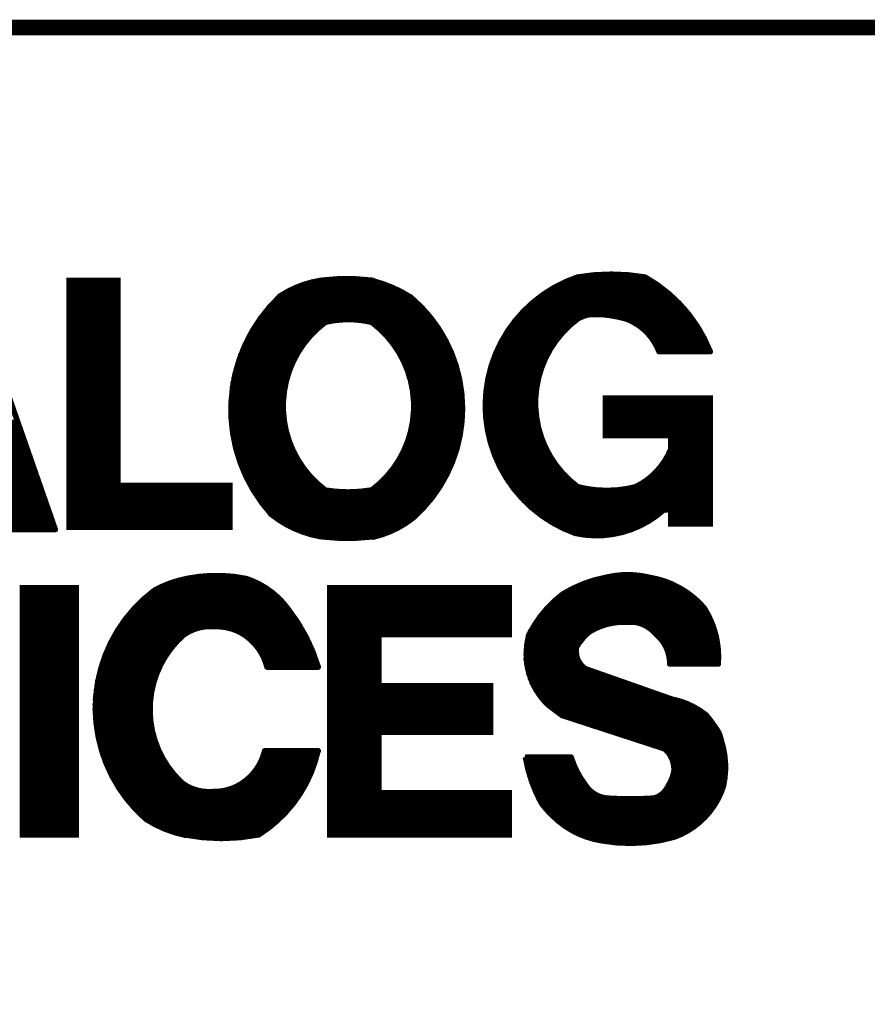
# Model space of a CAD drawing. Extents: x -3908 to 11948, y -2965 to 7442.
# Tile 40 of 42: x 10083 to 10460, y -2145 to -1708. Entities that reach past the tile are written whole.
import ezdxf

# ---------------------------------------------------------------- set-up
doc = ezdxf.new("R2010")
doc.units = 0
doc.header["$MEASUREMENT"] = 0
doc.layers.get('0').update_dxf_attribs({"linetype": 'CONTINUOUS'})
doc.layers.add('2D_LINE_00', color=7, linetype='CONTINUOUS')

# ---------------------------------------------------------------- blocks, each defined once
blk = doc.blocks.new('DRAWING_66')
at = {"layer": '2D_LINE_00', "const_width": 7}
blk.add_lwpolyline([(16201, -10406.25), (11501, -10406.25), (11501, -9156.25), (16205, -9156.25), (16205, -10390)], dxfattribs=at)
blk = doc.blocks.new('SMOOTH_2$5')
at = {"const_width": 1.25}
blk.add_lwpolyline([(-0.62, 0, 1), (0.62, 0, 1)], format="xyb", close=True, dxfattribs=at)
blk = doc.blocks.new('DRAWING_265')
at = {"layer": '2D_LINE_00', "const_width": 2.5}
for points in [[(-284.74, 91.47), (-263.02, 91.47)], [(-284.74, -18.16), (-284.74, 91.47), (-263.02, 91.47), (-263.02, 0.46), (-213.38, 0.46), (-213.38, -18.16), (-284.74, -18.16)], [(-149.9, 91.3), (-173.7, 91.3)], [(-63.95, 90.88), (-25.58, 90.88)], [(-58.6, 93), (-29, 93)], [(-329.17, 90.49), (-290.9, -19.14)], [(-284.74, 89.41), (-263.02, 89.41)], [(-284.74, 87.34), (-263.02, 87.34)], [(-185.75, 87.34), (-138.96, 87.34)], [(-180.83, 89.41), (-143.89, 89.41)], [(-71.71, 86.75), (-19.89, 86.75)], [(-68.29, 88.82), (-22.68, 88.82)], [(-284.74, 85.27), (-263.02, 85.27)], [(-284.74, 83.2), (-263.02, 83.2)], [(-192.15, 83.2), (-132.17, 83.2)], [(-189.69, 85.27), (-135.22, 85.27)], [(-77.5, 82.61), (-15.13, 82.61)], [(-74.71, 84.68), (-17.41, 84.68)], [(-284.74, 81.13), (-263.02, 81.13)], [(-284.74, 79.06), (-263.02, 79.06)], [(-196.19, 79.06), (-127.73, 79.06)], [(-194.32, 81.13), (-130, 81.13)], [(-82.05, 78.47), (-11.2, 78.47)], [(-79.98, 80.54), (-13.07, 80.54)], [(-284.74, 77), (-263.02, 77)], [(-284.74, 74.93), (-263.02, 74.93)], [(-199.34, 74.93), (-124.19, 74.93)], [(-197.77, 77), (-125.86, 77)], [(-85.77, 74.34), (-58.88, 74.34)], [(-84.01, 76.4), (-9.65, 76.4)], [(-37.16, 74.34), (-8.2, 74.34)], [(-284.74, 72.86), (-263.02, 72.86)], [(-284.74, 70.79), (-263.02, 70.79)], [(-284.74, 68.72), (-263.02, 68.72)], [(-203.48, 68.72), (-175.84, 68.72)], [(-202.2, 70.79), (-173.56, 70.79)], [(-200.82, 72.9), (-171.2, 72.9)], [(-122.7, 72.9), (-150.6, 72.9)], [(-147.39, 70.79), (-121.13, 70.79)], [(-145.53, 68.72), (-119.76, 68.72)], [(-89.08, 70.2), (-63.54, 70.2)], [(-87.53, 72.27), (-61.36, 72.27)], [(-33.13, 72.27), (-6.55, 72.27)], [(-30.03, 70.2), (-5.2, 70.2)], [(-284.74, 66.65), (-263.02, 66.65)], [(-284.74, 64.58), (-263.02, 64.58)], [(-205.42, 64.58), (-179.56, 64.58)], [(-204.66, 66.65), (-177.8, 66.65)], [(-143.46, 66.65), (-118.57, 66.65)], [(-141.6, 64.38), (-117.39, 64.38)], [(-91.67, 66.06), (-67.36, 66.06)], [(-90.43, 68.13), (-65.61, 68.13)], [(-27.85, 68.13), (-4.07, 68.13)], [(-26.1, 66.06), (-2.83, 66.06)], [(-284.74, 62.52), (-263.02, 62.52)], [(-284.74, 60.45), (-263.02, 60.45)], [(-207.59, 60.45), (-182.46, 60.45)], [(-206.55, 62.52), (-181.11, 62.52)], [(-140.15, 62.52), (-116.41, 62.52)], [(-138.81, 60.45), (-115.42, 60.45)], [(-93.84, 61.92), (-70.26, 61.92)], [(-92.7, 63.99), (-68.91, 63.99)], [(-24.65, 63.99), (-1.9, 63.99)], [(-23.61, 61.92), (-0.86, 61.92)], [(-284.74, 58.38), (-263.02, 58.38)], [(-284.74, 56.31), (-263.02, 56.31)], [(-209.09, 56.31), (-184.73, 56.31)], [(-208.52, 58.38), (-183.7, 58.38)], [(-137.57, 58.38), (-114.53, 58.38)], [(-136.43, 56.31), (-113.94, 56.31)], [(-96.43, 55.72), (-73.78, 55.72)], [(-95.6, 57.79), (-72.74, 57.79)], [(-94.77, 59.86), (-71.6, 59.86)], [(-21.65, 59.86), (0.07, 59.86)], [(-284.74, 54.24), (-263.02, 54.24)], [(-284.74, 52.17), (-263.02, 52.17)], [(-210.38, 52.17), (-186.59, 52.17)], [(-209.78, 54.24), (-185.77, 54.24)], [(-135.5, 54.24), (-113.16, 54.24)], [(-134.67, 52.17), (-112.47, 52.17)], [(-97.67, 51.58), (-75.33, 51.58)], [(-97.15, 53.65), (-74.6, 53.65)], [(-284.74, 50.1), (-263.02, 50.1)], [(-284.74, 48.04), (-263.02, 48.04)], [(-211.46, 48.04), (-187.94, 48.04)], [(-210.87, 50.1), (-187.32, 50.1)], [(-133.95, 50.1), (-111.88, 50.1)], [(-133.23, 48.04), (-111.48, 48.04)], [(-98.7, 47.45), (-76.46, 47.45)], [(-98.18, 49.51), (-75.95, 49.51)], [(-284.74, 45.97), (-263.02, 45.97)], [(-284.74, 43.9), (-263.02, 43.9)], [(-212.15, 43.9), (-188.97, 43.9)], [(-211.85, 45.97), (-188.56, 45.97)], [(-132.71, 45.97), (-111.09, 45.97)], [(-132.29, 43.9), (-110.79, 43.9)], [(-99.11, 43.31), (-77.29, 43.31)], [(-98.91, 45.38), (-76.88, 45.38)], [(-284.74, 41.83), (-263.02, 41.83)], [(-284.74, 39.76), (-263.02, 39.76)], [(-212.44, 39.76), (-189.49, 39.76)], [(-212.35, 41.83), (-189.18, 41.83)], [(-131.88, 41.83), (-110.5, 41.83)], [(-131.67, 39.76), (-110.3, 39.76)], [(-99.53, 39.17), (-77.5, 39.17)], [(-99.43, 41.24), (-77.5, 41.24)], [(-46.47, 39.17), (0.07, 39.17)], [(-284.74, 37.69), (-263.02, 37.69)], [(-284.74, 35.63), (-263.02, 35.63)], [(-212.84, 35.63), (-189.7, 35.63)], [(-212.74, 37.69), (-189.59, 37.69)], [(-131.67, 37.69), (-110.1, 37.69)], [(-131.67, 35.63), (-110.1, 35.63)], [(-99.74, 37.1), (-77.6, 37.1)], [(-99.63, 35.03), (-77.5, 35.03)], [(-46.47, 37.1), (0.07, 37.1)], [(-46.47, 35.03), (0.07, 35.03)], [(-284.74, 33.56), (-263.02, 33.56)], [(-284.74, 31.49), (-263.02, 31.49)], [(-284.74, 29.42), (-263.02, 29.42)], [(-212.84, 33.56), (-189.59, 33.56)], [(-212.74, 31.49), (-189.49, 31.49)], [(-212.54, 29.42), (-189.18, 29.42)], [(-131.98, 29.42), (-110.2, 29.42)], [(-131.67, 33.56), (-110, 33.56)], [(-131.67, 31.49), (-110.1, 31.49)], [(-99.74, 32.97), (-77.4, 32.97)], [(-99.43, 30.9), (-77.19, 30.9)], [(-46.47, 32.97), (0.07, 32.97)], [(-46.47, 30.9), (0.07, 30.9)], [(-330.92, 28.43), (-307.45, 28.43)], [(-330.2, 26.37), (-306.83, 26.37)], [(-284.74, 27.35), (-263.02, 27.35)], [(-284.74, 25.28), (-263.02, 25.28)], [(-212.44, 27.35), (-188.97, 27.35)], [(-212.25, 25.28), (-188.56, 25.28)], [(-132.6, 25.28), (-110.69, 25.28)], [(-132.29, 27.35), (-110.4, 27.35)], [(-99.32, 28.83), (-76.98, 28.83)], [(-99.11, 26.76), (-76.46, 26.76)], [(-46.47, 28.83), (0.07, 28.83)], [(-46.47, 26.76), (0.07, 26.76)], [(-329.48, 24.3), (-306.21, 24.3)], [(-328.75, 22.23), (-305.38, 22.23)], [(-284.74, 23.21), (-263.02, 23.21)], [(-284.74, 21.15), (-263.02, 21.15)], [(-211.85, 23.21), (-188.04, 23.21)], [(-211.46, 21.15), (-187.42, 21.15)], [(-133.95, 21.15), (-111.48, 21.15)], [(-133.23, 23.21), (-111.09, 23.21)], [(-98.7, 24.69), (-75.84, 24.69)], [(-98.18, 22.62), (-75.22, 22.62)], [(-46.47, 24.69), (0.07, 24.69)], [(-46.47, 22.62), (0.07, 22.62)], [(-377.98, 18.09), (-303.93, 18.09)], [(-328.03, 20.16), (-304.65, 20.16)], [(-284.74, 19.08), (-263.02, 19.08)], [(-284.74, 17.01), (-263.02, 17.01)], [(-211.16, 19.08), (-186.59, 19.08)], [(-210.69, 17.01), (-185.87, 17.01)], [(-135.5, 17.01), (-112.47, 17.01)], [(-134.57, 19.08), (-111.88, 19.08)], [(-97.67, 20.55), (-74.71, 20.55)], [(-97.25, 18.49), (-73.78, 18.49)], [(-96.43, 16.42), (-72.74, 16.42)], [(-17.51, 20.55), (0.07, 20.55)], [(-17.51, 18.49), (0.07, 18.49)], [(-17.51, 16.42), (0.07, 16.42)], [(-380.36, 11.89), (-301.86, 11.89)], [(-379.64, 13.96), (-302.59, 13.96)], [(-378.81, 16.02), (-303.21, 16.02)], [(-284.74, 14.94), (-263.02, 14.94)], [(-284.74, 12.87), (-263.02, 12.87)], [(-210.07, 14.94), (-184.83, 14.94)], [(-209.35, 12.87), (-183.7, 12.87)], [(-137.47, 12.87), (-113.85, 12.87)], [(-136.33, 14.94), (-113.16, 14.94)], [(-95.81, 14.35), (-71.6, 14.35)], [(-94.98, 12.28), (-70.26, 12.28)], [(-19.48, 12.28), (0.07, 12.28)], [(-18.44, 14.35), (0.07, 14.35)], [(-381.91, 7.75), (-300.31, 7.75)], [(-381.19, 9.82), (-301.24, 9.82)], [(-284.74, 10.8), (-263.02, 10.8)], [(-284.74, 8.73), (-263.02, 8.73)], [(-208.52, 10.8), (-182.46, 10.8)], [(-207.91, 8.73), (-181.11, 8.73)], [(-139.95, 8.73), (-115.42, 8.73)], [(-138.5, 10.8), (-114.53, 10.8)], [(-94.05, 10.21), (-68.91, 10.21)], [(-93.01, 8.14), (-67.57, 8.14)], [(-22.37, 8.14), (0.07, 8.14)], [(-20.93, 10.21), (0.07, 10.21)], [(-382.53, 5.68), (-299.59, 5.68)], [(-322.24, 3.61), (-298.97, 3.61)], [(-284.74, 6.67), (-263.02, 6.67)], [(-284.74, 4.6), (-263.02, 4.6)], [(-207.12, 6.67), (-179.66, 6.67)], [(-206.24, 4.6), (-177.8, 4.6)], [(-143.36, 4.6), (-117.49, 4.6)], [(-141.6, 6.67), (-116.41, 6.67)], [(-91.88, 6.08), (-66.12, 6.08)], [(-90.53, 4.01), (-63.85, 4.01)], [(-26.51, 4.01), (0.07, 4.01)], [(-24.34, 6.08), (0.07, 6.08)], [(-321.51, 1.54), (-298.14, 1.54)], [(-320.89, -0.52), (-297.42, -0.52)], [(-284.74, 2.53), (-263.02, 2.53)], [(-284.74, 0.46), (-213.38, 0.46)], [(-205.06, 2.53), (-175.84, 2.53)], [(-204.07, 0.46), (-173.56, 0.46)], [(-147.5, 0.46), (-119.85, 0.46)], [(-145.43, 2.53), (-118.67, 2.53)], [(-89.29, 1.94), (-61.57, 1.94)], [(-87.84, -0.1), (-59, -0.1)], [(0, 0), (-32.7, 0)], [(-29.41, 1.94), (0.07, 1.94)], [(-320.07, -2.59), (-296.79, -2.59)], [(-319.34, -4.66), (-296.07, -4.66)], [(-284.74, -1.61), (-213.38, -1.61)], [(-284.74, -3.68), (-213.38, -3.68)], [(-202.89, -1.6), (-171.4, -1.6)], [(-201.51, -3.68), (-122.61, -3.68)], [(-121, -1.5), (-150.2, -1.5)], [(-86.19, -2.2), (0.07, -2.2)], [(-84.33, -4.27), (0.07, -4.27)], [(-318.82, -6.73), (-295.35, -6.73)], [(-317.89, -8.8), (-294.62, -8.8)], [(-284.74, -5.74), (-213.38, -5.74)], [(-284.74, -7.81), (-213.38, -7.81)], [(-284.74, -9.88), (-213.38, -9.88)], [(-200.13, -5.74), (-124.09, -5.74)], [(-198.75, -7.81), (-125.86, -7.81)], [(-196.88, -9.88), (-127.64, -9.88)], [(-82.57, -6.34), (0.07, -6.34)], [(-80.29, -8.4), (0.07, -8.4)], [(-317.17, -10.87), (-293.9, -10.87)], [(-316.45, -12.94), (-292.97, -12.94)], [(-284.74, -11.95), (-213.38, -11.95)], [(-284.74, -14.02), (-213.38, -14.02)], [(-195.4, -11.95), (-129.9, -11.95)], [(-192.55, -14.02), (-132.07, -14.02)], [(-77.91, -10.47), (0.07, -10.47)], [(-75.43, -12.54), (-23.2, -12.54)], [(-17.51, -12.54), (0.07, -12.54)], [(-315.72, -15), (-292.45, -15)], [(-315, -17.07), (-291.62, -17.07)], [(-284.74, -16.09), (-213.38, -16.09)], [(-284.74, -18.16), (-213.38, -18.16)], [(-189.59, -16.09), (-134.92, -16.09)], [(-185.65, -18.16), (-138.47, -18.16)], [(-72.33, -14.61), (-26.2, -14.61)], [(-68.91, -16.68), (-29.72, -16.68)], [(-17.51, -14.61), (0.07, -14.61)], [(-314.27, -19.14), (-290.9, -19.14)], [(-180.83, -20.22), (-142.71, -20.22)], [(-173.2, -22.2), (-149.5, -22.2)], [(-64.78, -18.75), (-34.16, -18.75)], [(-59.81, -20.82), (-41.3, -20.82)], [(-42.2, -39.7), (-30.7, -39.7)], [(-239.43, -42.98), (-201.18, -42.98)], [(-232.3, -40.9), (-206.2, -40.9)], [(-57.2, -43.67), (-16.45, -43.67)], [(-51.1, -41.6), (-21.62, -41.6)], [(-305.43, -45.05), (-281.64, -45.05)], [(-305.43, -47.11), (-281.64, -47.11)], [(-305.43, -49.18), (-281.64, -49.18)], [(-250.46, -49.18), (-192.18, -49.18)], [(-247.9, -47.11), (-194.66, -47.11)], [(-244.46, -45.05), (-197.56, -45.05)], [(-168.91, -45.05), (-89.27, -45.05)], [(-168.91, -47.11), (-89.27, -47.11)], [(-168.91, -49.18), (-89.27, -49.18)], [(-65.27, -47.8), (-9.42, -47.8)], [(-61.54, -45.74), (-12.52, -45.74)], [(-305.43, -51.25), (-281.64, -51.25)], [(-305.43, -53.32), (-281.64, -53.32)], [(-254.8, -53.32), (-188.45, -53.32)], [(-252.63, -51.25), (-190.11, -51.25)], [(-168.91, -51.25), (-89.27, -51.25)], [(-168.91, -53.32), (-89.27, -53.32)], [(-70.23, -51.94), (-4.66, -51.94)], [(-67.75, -49.87), (-6.93, -49.87)], [(-305.43, -55.39), (-281.64, -55.39)], [(-305.43, -57.46), (-281.64, -57.46)], [(-258.34, -57.46), (-185.35, -57.46)], [(-256.57, -55.39), (-186.8, -55.39)], [(-168.91, -55.39), (-89.27, -55.39)], [(-168.91, -57.46), (-89.27, -57.46)], [(-73.95, -56.08), (-1.45, -56.08)], [(-72.19, -54.01), (-2.59, -54.01)], [(-305.43, -59.53), (-281.64, -59.53)], [(-305.43, -61.59), (-281.64, -61.59)], [(-261.4, -61.59), (-218.24, -61.59)], [(-259.82, -59.53), (-215.86, -59.53)], [(-219.27, -61.59), (-182.56, -61.59)], [(-216.48, -59.53), (-183.8, -59.53)], [(-168.91, -59.53), (-89.27, -59.53)], [(-168.91, -61.59), (-89.27, -61.59)], [(-78.4, -62.28), (-49.13, -62.28)], [(-77.06, -60.22), (0.62, -60.22)], [(-75.61, -58.15), (-0.31, -58.15)], [(-28.03, -62.28), (1.44, -62.28)], [(-305.43, -63.66), (-281.64, -63.66)], [(-305.43, -65.73), (-281.64, -65.73)], [(-264.06, -65.73), (-233.55, -65.73)], [(-262.68, -63.66), (-229.72, -63.66)], [(-211.1, -63.66), (-181.32, -63.66)], [(-207.07, -65.73), (-180.18, -65.73)], [(-168.91, -63.66), (-89.27, -63.66)], [(-168.91, -65.73), (-89.27, -65.73)], [(-80.68, -66.42), (-55.75, -66.42)], [(-79.74, -64.35), (-53.27, -64.35)], [(-25.24, -64.35), (2.06, -64.35)], [(-23.27, -66.42), (2.68, -66.42)], [(-305.43, -67.8), (-281.64, -67.8)], [(-305.43, -69.87), (-281.64, -69.87)], [(-266.42, -69.87), (-237.79, -69.87)], [(-265.34, -67.8), (-235.82, -67.8)], [(-204.28, -67.8), (-179.04, -67.8)], [(-202.21, -69.87), (-178.01, -69.87)], [(-168.91, -67.8), (-147.19, -67.8)], [(-168.91, -69.87), (-147.19, -69.87)], [(-81.4, -70.56), (-58.85, -70.56)], [(-81.09, -68.49), (-57.3, -68.49)], [(-21.35, -68.49), (3, -68.49)], [(-19.97, -70.56), (3.31, -70.56)], [(-305.43, -71.94), (-281.64, -71.94)], [(-305.43, -74.01), (-281.64, -74.01)], [(-268.19, -74.01), (-240.99, -74.01)], [(-267.16, -71.94), (-239.44, -71.94)], [(-200.56, -71.94), (-177.18, -71.94)], [(-199.31, -74.01), (-176.35, -74.01)], [(-168.91, -71.94), (-147.19, -71.94)], [(-168.91, -74.01), (-147.19, -74.01)], [(-81.71, -74.7), (-59.27, -74.7)], [(-81.61, -72.63), (-59.47, -72.63)], [(-19.09, -72.63), (3.62, -72.63)], [(-18.4, -74.7), (3.62, -74.7)], [(-305.43, -76.07), (-281.64, -76.07)], [(-305.43, -78.14), (-281.64, -78.14)], [(-269.75, -78.14), (-243.58, -78.14)], [(-268.92, -76.07), (-242.44, -76.07)], [(-198.18, -76.07), (-175.53, -76.07)], [(-197.45, -78.14), (-174.8, -78.14)], [(-168.91, -76.07), (-147.19, -76.07)], [(-168.91, -78.14), (-147.19, -78.14)], [(-81.71, -76.76), (-58.88, -76.76)], [(-81.4, -78.83), (-57.6, -78.83)], [(-18, -76.76), (3.62, -76.76)], [(-17.81, -78.83), (3.62, -78.83)], [(-305.43, -80.21), (-281.64, -80.21)], [(-305.43, -82.28), (-281.64, -82.28)], [(-270.99, -82.28), (-245.54, -82.28)], [(-270.37, -80.21), (-244.61, -80.21)], [(-196.73, -80.21), (-174.08, -80.21)], [(-168.91, -80.21), (-147.19, -80.21)], [(-168.91, -82.28), (-147.19, -82.28)], [(-80.99, -80.9), (-55.43, -80.9)], [(-80.57, -82.97), (-49.62, -82.97)], [(-305.43, -84.35), (-281.64, -84.35)], [(-305.43, -86.42), (-281.64, -86.42)], [(-305.43, -88.49), (-281.64, -88.49)], [(-272.33, -88.49), (-247.51, -88.49)], [(-272.02, -86.42), (-246.99, -86.42)], [(-271.5, -84.35), (-246.37, -84.35)], [(-168.91, -84.35), (-147.19, -84.35)], [(-168.91, -86.42), (-147.19, -86.42)], [(-168.91, -88.49), (-97.54, -88.49)], [(-79.85, -85.04), (-43.71, -85.04)], [(-79.12, -87.11), (-38, -87.11)], [(-305.43, -90.55), (-281.64, -90.55)], [(-305.43, -92.62), (-281.64, -92.62)], [(-272.85, -92.62), (-248.34, -92.62)], [(-272.64, -90.55), (-248.03, -90.55)], [(-168.91, -90.55), (-97.54, -90.55)], [(-168.91, -92.62), (-97.54, -92.62)], [(-77.99, -89.17), (-32.09, -89.17)], [(-76.71, -91.24), (-26.18, -91.24)], [(-305.43, -94.69), (-281.64, -94.69)], [(-305.43, -96.76), (-281.64, -96.76)], [(-273.16, -96.76), (-248.75, -96.76)], [(-273.06, -94.69), (-248.54, -94.69)], [(-168.91, -94.69), (-97.54, -94.69)], [(-168.91, -96.76), (-97.54, -96.76)], [(-75.23, -93.31), (-20.27, -93.31)], [(-73.56, -95.38), (-13.47, -95.38)], [(-305.43, -98.83), (-281.64, -98.83)], [(-305.43, -100.9), (-281.64, -100.9)], [(-273.16, -98.83), (-248.85, -98.83)], [(-273.06, -100.9), (-248.75, -100.9)], [(-168.91, -98.83), (-97.54, -98.83)], [(-168.91, -100.9), (-97.54, -100.9)], [(-71.39, -97.45), (-8.15, -97.45)], [(-68.63, -99.52), (-4.41, -99.52)], [(-65.78, -101.59), (-1.65, -101.59)], [(-305.43, -102.96), (-281.64, -102.96)], [(-305.43, -105.03), (-281.64, -105.03)], [(-272.95, -102.96), (-248.65, -102.96)], [(-272.75, -105.03), (-248.44, -105.03)], [(-168.91, -102.96), (-97.54, -102.96)], [(-168.91, -105.03), (-97.54, -105.03)], [(-59.47, -103.65), (0.02, -103.65)], [(-53.17, -105.72), (1.5, -105.72)], [(-305.43, -107.1), (-281.64, -107.1)], [(-305.43, -109.17), (-281.64, -109.17)], [(-272.44, -107.1), (-248.13, -107.1)], [(-272.13, -109.17), (-247.72, -109.17)], [(-168.91, -107.1), (-97.54, -107.1)], [(-168.91, -109.17), (-97.54, -109.17)], [(-46.87, -107.79), (2.98, -107.79)], [(-40.66, -109.86), (4.06, -109.86)], [(-305.43, -111.24), (-281.64, -111.24)], [(-305.43, -113.31), (-281.64, -113.31)], [(-271.61, -111.24), (-247.1, -111.24)], [(-271.19, -113.31), (-246.48, -113.31)], [(-168.91, -111.24), (-147.19, -111.24)], [(-168.91, -113.31), (-147.19, -113.31)], [(-34.16, -111.93), (4.75, -111.93)], [(-27.85, -114), (5.24, -114)], [(-305.43, -115.38), (-281.64, -115.38)], [(-305.43, -117.44), (-281.64, -117.44)], [(-270.57, -115.38), (-245.75, -115.38)], [(-270.16, -117.44), (-244.92, -117.44)], [(-197.87, -117.44), (-174.08, -117.44)], [(-168.91, -115.38), (-147.19, -115.38)], [(-168.91, -117.44), (-147.19, -117.44)], [(-21.65, -116.07), (5.83, -116.07)], [(-18.6, -118.13), (6.23, -118.13)], [(-305.43, -119.51), (-281.64, -119.51)], [(-305.43, -121.58), (-281.64, -121.58)], [(-305.43, -123.65), (-281.64, -123.65)], [(-269.57, -119.51), (-243.89, -119.51)], [(-268.79, -121.58), (-242.75, -121.58)], [(-268, -123.65), (-241.41, -123.65)], [(-200.24, -123.65), (-176.04, -123.65)], [(-199.21, -121.58), (-175.42, -121.58)], [(-198.49, -119.51), (-174.7, -119.51)], [(-168.91, -119.51), (-147.19, -119.51)], [(-168.91, -121.58), (-147.19, -121.58)], [(-168.91, -123.65), (-147.19, -123.65)], [(-81.64, -122.27), (-61.02, -122.27)], [(-81.19, -120.2), (-61.75, -120.2)], [(-17.22, -120.2), (6.52, -120.2)], [(-16.43, -122.27), (6.72, -122.27)], [(-305.43, -125.72), (-281.64, -125.72)], [(-305.43, -127.79), (-281.64, -127.79)], [(-267.01, -125.72), (-239.86, -125.72)], [(-266.03, -127.79), (-238.2, -127.79)], [(-203.14, -127.79), (-177.59, -127.79)], [(-201.49, -125.72), (-176.77, -125.72)], [(-168.91, -125.72), (-147.19, -125.72)], [(-168.91, -127.79), (-147.19, -127.79)], [(-81.14, -124.34), (-60.26, -124.34)], [(-80.65, -126.41), (-59.28, -126.41)], [(-16.03, -124.34), (6.82, -124.34)], [(-16.03, -126.41), (6.72, -126.41)], [(-305.43, -129.86), (-281.64, -129.86)], [(-305.43, -131.92), (-281.64, -131.92)], [(-264.94, -129.86), (-236.44, -129.86)], [(-263.76, -131.92), (-234.38, -131.92)], [(-207.79, -131.92), (-179.56, -131.92)], [(-205.21, -129.86), (-178.53, -129.86)], [(-168.91, -129.86), (-147.19, -129.86)], [(-168.91, -131.92), (-147.19, -131.92)], [(-80.06, -128.48), (-58.19, -128.48)], [(-79.37, -130.54), (-56.91, -130.54)], [(-17.22, -130.54), (6.32, -130.54)], [(-16.53, -128.48), (6.62, -128.48)], [(-305.43, -133.99), (-281.64, -133.99)], [(-305.43, -136.06), (-281.64, -136.06)], [(-262.48, -133.99), (-230.65, -133.99)], [(-261.1, -136.06), (-232, -136.06)], [(-232, -136.06), (-181.94, -136.06)], [(-211.83, -133.99), (-180.7, -133.99)], [(-168.91, -133.99), (-147.19, -133.99)], [(-168.91, -136.06), (-89.27, -136.06)], [(-78.68, -132.61), (-55.43, -132.61)], [(-77.79, -134.68), (-53.66, -134.68)], [(-76.91, -136.75), (-51, -136.75)], [(-21.35, -136.75), (4.45, -136.75)], [(-19.58, -134.68), (5.24, -134.68)], [(-18.3, -132.61), (6.03, -132.61)], [(-305.43, -138.13), (-281.64, -138.13)], [(-305.43, -140.2), (-281.64, -140.2)], [(-259.63, -138.13), (-232, -138.13)], [(-257.85, -140.2), (-184.83, -140.2)], [(-232.62, -138.13), (-183.39, -138.13)], [(-168.91, -138.13), (-89.27, -138.13)], [(-168.91, -140.2), (-89.27, -140.2)], [(-75.92, -138.82), (3.47, -138.82)], [(-74.74, -140.89), (2.38, -140.89)], [(-305.43, -142.27), (-281.64, -142.27)], [(-305.43, -144.33), (-281.64, -144.33)], [(-256.18, -142.27), (-186.39, -142.27)], [(-254.11, -144.33), (-188.25, -144.33)], [(-168.91, -142.27), (-89.27, -142.27)], [(-168.91, -144.33), (-89.27, -144.33)], [(-73.16, -142.96), (0.91, -142.96)], [(-71.19, -145.02), (-0.67, -145.02)], [(-305.43, -146.4), (-281.64, -146.4)], [(-305.43, -148.47), (-281.64, -148.47)], [(-252.04, -146.4), (-190.21, -146.4)], [(-249.38, -148.47), (-192.38, -148.47)], [(-168.91, -146.4), (-89.27, -146.4)], [(-168.91, -148.47), (-89.27, -148.47)], [(-69.03, -147.09), (-2.54, -147.09)], [(-66.66, -149.16), (-4.81, -149.16)], [(-305.43, -150.54), (-281.64, -150.54)], [(-305.43, -152.61), (-281.64, -152.61)], [(-245.64, -150.54), (-194.76, -150.54)], [(-240.81, -152.61), (-197.45, -152.61)], [(-168.91, -150.54), (-89.27, -150.54)], [(-168.91, -152.61), (-89.27, -152.61)], [(-64.3, -150.92), (-6.97, -150.92)], [(-60.16, -153.3), (-10.86, -153.3)], [(-305.43, -154.68), (-281.64, -154.68)], [(-233.3, -154.8), (-201.2, -154.8)], [(-168.91, -154.68), (-89.27, -154.68)], [(-55.43, -155.37), (-15.1, -155.37)], [(-47.79, -157.44), (-23.48, -157.44)]]:
    blk.add_lwpolyline(points, dxfattribs=at)
for points in [[(-173.04, -22.29, -0.125), (-194.91, -12.44, -0.408602), (-190.97, 84.58, -0.105987), (-173.04, 91.47)], [(-173.15, 91.47, -0.064667), (-149.7, 91.47)], [(-149.7, -22.5, 0.110401), (-132.07, -14.12, 0.458892), (-132.95, 83.99, 0.078263), (-149.7, 91.27)], [(-59.92, -20.82, -0.710663), (-58.88, 92.95)], [(-58.88, 92.95, -0.084412), (-28.89, 92.95)], [(-28.89, 92.95, -0.172281), (0.07, 59.86), (-22.68, 59.86, 0.215294), (-37.16, 74.34, 0.051533), (-48.54, 76.4, 0.170933), (-58.88, 74.34)], [(-171.1, 72.9, -0.117031), (-150.2, 72.9)], [(-58.88, 74.34, 0.501309), (-58.88, -0.13)], [(-170.98, 72.86, 0.501309), (-170.98, -1.61)], [(-150.29, 72.86, -0.501309), (-150.29, -1.61)], [(-33.03, -0.13, 0.184888), (-17.51, 16.42), (-17.51, 22.62), (-46.47, 22.62), (-46.47, 39.17), (0.07, 39.17), (0.07, -16.68), (-17.51, -16.68), (-17.51, -10.47), (-20.62, -10.47, -0.24054), (-59.92, -20.82)], [(-59.1, -0.1, 0.129877), (-32.7, -0.1)], [(-171.4, -1.6, 0.085291), (-150.3, -1.6)], [(-173.04, -22.29, 0.060725), (-149.21, -22.29)], [(-232.41, -40.91, -0.100254), (-206.14, -40.91)], [(3.62, -78.83, 0.161069), (-2.59, -54.01, 0.176327), (-26.79, -40.43, 0.122785), (-46.44, -40.43, 0.090567), (-65.47, -47.8, 0.113494), (-80.37, -65.7)], [(-232.94, -154.91, -0.093647), (-250.59, -147.78, -0.477511), (-246.85, -46.13, -0.079141), (-232.41, -40.91)], [(-174.08, -80.21, 0.093207), (-187.52, -54.35, 0.158384), (-206.14, -40.91)], [(-196.83, -80.21, 0.215294), (-209.08, -64.64, 0.124557), (-220.31, -62.22, 0.171382), (-233.55, -65.73)], [(-17.91, -78.83, 0.229949), (-24.31, -65.39, 0.255362), (-37.75, -60.22, 0.139206), (-53.27, -64.35, 0.105545), (-59.47, -71.59), (-59.47, -73.66, 0.236851), (-55.35, -80.97), (-17.08, -94.42, -0.121899), (-1.65, -101.59, -0.03099), (3.96, -109.47, -0.030553), (5, -112.87, -0.13254), (5.89, -133.23, -0.230868), (-15.84, -155.69, -0.115262), (-48.1, -157.33, -0.160622), (-70.11, -146.11, -0.03361), (-74.94, -140.69, -0.082654), (-82.02, -120.21), (-61.74, -120.18, 0.090567), (-55.43, -132.46, 0.238695), (-45.5, -138.46, 0.034484), (-25.02, -138.44, 0.227194), (-18.82, -133.27, 0.102017), (-16.03, -126.41, 0.228571), (-20.1, -116.56), (-65.78, -101.68), (-71.93, -97.07, -0.284857), (-80.26, -65.24)], [(-233.65, -65.73, 0.501309), (-228.26, -136.48)], [(-197.87, -117.55, -0.215294), (-210.12, -133.11, -0.124557), (-221.34, -135.54, -0.171382), (-234.06, -132.03)], [(-174.18, -117.34, -0.201181), (-200.66, -154.78)], [(-233.55, -154.68, 0.098491), (-200.45, -154.68)]]:
    blk.add_lwpolyline(points, format="xyb", dxfattribs=at)
for points in [[(-305.43, -45.05), (-305.43, -154.68), (-281.64, -154.68), (-281.64, -45.05)], [(-168.91, -45.05), (-89.27, -45.05), (-89.27, -65.73), (-147.19, -65.73), (-147.19, -88.49), (-97.54, -88.49), (-97.54, -109.17), (-147.19, -109.17), (-147.19, -136.06), (-89.27, -136.06), (-89.27, -154.68), (-168.91, -154.68)]]:
    blk.add_lwpolyline(points, close=True, dxfattribs=at)
at = {"layer": '2D_LINE_00'}
for p in [(-284.74, 91.47), (-284.74, 91.47), (-263.02, 91.47), (-263.02, 91.47), (-173.7, 91.3), (-173.15, 91.47), (-173.04, 91.47), (-149.9, 91.3), (-149.7, 91.47), (-149.7, 91.27), (-63.95, 90.88), (-58.88, 92.95), (-58.88, 92.95), (-58.6, 93), (-29, 93), (-28.89, 92.95), (-28.89, 92.95), (-25.58, 90.88), (-284.74, 89.41), (-284.74, 87.34), (-263.02, 89.41), (-263.02, 87.34), (-185.75, 87.34), (-180.83, 89.41), (-143.89, 89.41), (-138.96, 87.34), (-71.71, 86.75), (-68.29, 88.82), (-22.68, 88.82), (-19.89, 86.75), (-284.74, 85.27), (-284.74, 83.2), (-263.02, 85.27), (-263.02, 83.2), (-192.15, 83.2), (-190.97, 84.58), (-189.69, 85.27), (-135.22, 85.27), (-132.95, 83.99), (-132.17, 83.2), (-77.5, 82.61), (-74.71, 84.68), (-17.41, 84.68), (-15.13, 82.61), (-284.74, 81.13), (-284.74, 79.06), (-263.02, 81.13), (-263.02, 79.06), (-196.19, 79.06), (-194.32, 81.13), (-130, 81.13), (-127.73, 79.06), (-82.05, 78.47), (-79.98, 80.54), (-13.07, 80.54), (-11.2, 78.47), (-284.74, 77), (-284.74, 74.93), (-263.02, 77), (-263.02, 74.93), (-199.34, 74.93), (-197.77, 77), (-125.86, 77), (-124.19, 74.93), (-85.77, 74.34), (-84.01, 76.4), (-58.88, 74.34), (-58.88, 74.34), (-58.88, 74.34), (-48.54, 76.4), (-37.16, 74.34), (-37.16, 74.34), (-9.65, 76.4), (-8.2, 74.34), (-284.74, 72.86), (-284.74, 70.79), (-284.74, 68.72), (-263.02, 72.86), (-263.02, 70.79), (-263.02, 68.72), (-203.48, 68.72), (-202.2, 70.79), (-200.82, 72.9), (-175.84, 68.72), (-173.56, 70.79), (-171.2, 72.9), (-171.1, 72.9), (-170.98, 72.86), (-150.6, 72.9), (-150.29, 72.86), (-150.2, 72.9), (-147.39, 70.79), (-145.53, 68.72), (-122.7, 72.9), (-121.13, 70.79), (-119.76, 68.72), (-89.08, 70.2), (-87.53, 72.27), (-63.54, 70.2), (-61.36, 72.27), (-33.13, 72.27), (-30.03, 70.2), (-6.55, 72.27), (-5.2, 70.2), (-284.74, 66.65), (-284.74, 64.58), (-263.02, 66.65), (-263.02, 64.58), (-205.42, 64.58), (-204.66, 66.65), (-179.56, 64.58), (-177.8, 66.65), (-143.46, 66.65), (-141.6, 64.38), (-118.57, 66.65), (-117.39, 64.38), (-91.67, 66.06), (-90.43, 68.13), (-67.36, 66.06), (-65.61, 68.13), (-27.85, 68.13), (-26.1, 66.06), (-4.07, 68.13), (-2.83, 66.06), (-284.74, 62.52), (-284.74, 60.45), (-263.02, 62.52), (-263.02, 60.45), (-207.59, 60.45), (-206.55, 62.52), (-182.46, 60.45), (-181.11, 62.52), (-140.15, 62.52), (-138.81, 60.45), (-116.41, 62.52), (-115.42, 60.45), (-93.84, 61.92), (-92.7, 63.99), (-70.26, 61.92), (-68.91, 63.99), (-24.65, 63.99), (-23.61, 61.92), (-1.9, 63.99), (-0.86, 61.92), (-284.74, 58.38), (-284.74, 56.31), (-263.02, 58.38), (-263.02, 56.31), (-209.09, 56.31), (-208.52, 58.38), (-184.73, 56.31), (-183.7, 58.38), (-137.57, 58.38), (-136.43, 56.31), (-114.53, 58.38), (-113.94, 56.31), (-96.43, 55.72), (-95.6, 57.79), (-94.77, 59.86), (-73.78, 55.72), (-72.74, 57.79), (-71.6, 59.86), (-22.68, 59.86), (-21.65, 59.86), (0.07, 59.86), (0.07, 59.86), (-284.74, 54.24), (-284.74, 52.17), (-263.02, 54.24), (-263.02, 52.17), (-210.38, 52.17), (-209.78, 54.24), (-186.59, 52.17), (-185.77, 54.24), (-135.5, 54.24), (-134.67, 52.17), (-113.16, 54.24), (-112.47, 52.17), (-97.67, 51.58), (-97.15, 53.65), (-75.33, 51.58), (-74.6, 53.65), (-284.74, 50.1), (-284.74, 48.04), (-263.02, 50.1), (-263.02, 48.04), (-211.46, 48.04), (-210.87, 50.1), (-187.94, 48.04), (-187.32, 50.1), (-133.95, 50.1), (-133.23, 48.04), (-111.88, 50.1), (-111.48, 48.04), (-98.7, 47.45), (-98.18, 49.51), (-76.46, 47.45), (-75.95, 49.51), (-284.74, 45.97), (-284.74, 43.9), (-263.02, 45.97), (-263.02, 43.9), (-212.15, 43.9), (-211.85, 45.97), (-188.97, 43.9), (-188.56, 45.97), (-132.71, 45.97), (-132.29, 43.9), (-111.09, 45.97), (-110.79, 43.9), (-99.11, 43.31), (-98.91, 45.38), (-77.29, 43.31), (-76.88, 45.38), (-284.74, 41.83), (-284.74, 39.76), (-263.02, 41.83), (-263.02, 39.76), (-212.44, 39.76), (-212.35, 41.83), (-189.49, 39.76), (-189.18, 41.83), (-131.88, 41.83), (-131.67, 39.76), (-110.5, 41.83), (-110.3, 39.76), (-99.53, 39.17), (-99.43, 41.24), (-77.5, 41.24), (-77.5, 39.17), (-46.47, 39.17), (-46.47, 39.17), (0.07, 39.17), (0.07, 39.17), (-284.74, 37.69), (-284.74, 35.63), (-263.02, 37.69), (-263.02, 35.63), (-212.84, 35.63), (-212.74, 37.69), (-189.7, 35.63), (-189.59, 37.69), (-131.67, 37.69), (-131.67, 35.63), (-110.1, 37.69), (-110.1, 35.63), (-99.74, 37.1), (-99.63, 35.03), (-77.6, 37.1), (-77.5, 35.03), (-46.47, 37.1), (-46.47, 35.03), (0.07, 37.1), (0.07, 35.03), (-284.74, 33.56), (-284.74, 31.49), (-284.74, 29.42), (-263.02, 33.56), (-263.02, 31.49), (-263.02, 29.42), (-212.84, 33.56), (-212.74, 31.49), (-212.54, 29.42), (-189.59, 33.56), (-189.49, 31.49), (-189.18, 29.42), (-131.98, 29.42), (-131.67, 33.56), (-131.67, 31.49), (-110.2, 29.42), (-110.1, 31.49), (-110, 33.56), (-99.74, 32.97), (-99.43, 30.9), (-77.4, 32.97), (-77.19, 30.9), (-46.47, 32.97), (-46.47, 30.9), (0.07, 32.97), (0.07, 30.9), (-307.45, 28.43), (-306.83, 26.37), (-284.74, 27.35), (-284.74, 25.28), (-263.02, 27.35), (-263.02, 25.28), (-212.44, 27.35), (-212.25, 25.28), (-188.97, 27.35), (-188.56, 25.28), (-132.6, 25.28), (-132.29, 27.35), (-110.69, 25.28), (-110.4, 27.35), (-99.32, 28.83), (-99.11, 26.76), (-76.98, 28.83), (-76.46, 26.76), (-46.47, 28.83), (-46.47, 26.76), (0.07, 28.83), (0.07, 26.76), (-306.21, 24.3), (-305.38, 22.23), (-284.74, 23.21), (-284.74, 21.15), (-263.02, 23.21), (-263.02, 21.15), (-211.85, 23.21), (-211.46, 21.15), (-188.04, 23.21), (-187.42, 21.15), (-133.95, 21.15), (-133.23, 23.21), (-111.48, 21.15), (-111.09, 23.21), (-98.7, 24.69), (-98.18, 22.62), (-75.84, 24.69), (-75.22, 22.62), (-46.47, 24.69), (-46.47, 22.62), (-46.47, 22.62), (-17.51, 22.62), (0.07, 24.69), (0.07, 22.62), (-304.65, 20.16), (-303.93, 18.09), (-284.74, 19.08), (-284.74, 17.01), (-263.02, 19.08), (-263.02, 17.01), (-211.16, 19.08), (-210.69, 17.01), (-186.59, 19.08), (-185.87, 17.01), (-135.5, 17.01), (-134.57, 19.08), (-112.47, 17.01), (-111.88, 19.08), (-97.67, 20.55), (-97.25, 18.49), (-96.43, 16.42), (-74.71, 20.55), (-73.78, 18.49), (-72.74, 16.42), (-17.51, 20.55), (-17.51, 18.49), (-17.51, 16.42), (-17.51, 16.42), (0.07, 20.55), (0.07, 18.49), (0.07, 16.42), (-303.21, 16.02), (-302.59, 13.96), (-301.86, 11.89), (-284.74, 14.94), (-284.74, 12.87), (-263.02, 14.94), (-263.02, 12.87), (-210.07, 14.94), (-209.35, 12.87), (-184.83, 14.94), (-183.7, 12.87), (-137.47, 12.87), (-136.33, 14.94), (-113.85, 12.87), (-113.16, 14.94), (-95.81, 14.35), (-94.98, 12.28), (-71.6, 14.35), (-70.26, 12.28), (-19.48, 12.28), (-18.44, 14.35), (0.07, 14.35), (0.07, 12.28), (-301.24, 9.82), (-300.31, 7.75), (-284.74, 10.8), (-284.74, 8.73), (-263.02, 10.8), (-263.02, 8.73), (-208.52, 10.8), (-207.91, 8.73), (-182.46, 10.8), (-181.11, 8.73), (-139.95, 8.73), (-138.5, 10.8), (-115.42, 8.73), (-114.53, 10.8), (-94.05, 10.21), (-93.01, 8.14), (-68.91, 10.21), (-67.57, 8.14), (-22.37, 8.14), (-20.93, 10.21), (0.07, 10.21), (0.07, 8.14), (-299.59, 5.68), (-298.97, 3.61), (-284.74, 6.67), (-284.74, 4.6), (-263.02, 6.67), (-263.02, 4.6), (-207.12, 6.67), (-206.24, 4.6), (-179.66, 6.67), (-177.8, 4.6), (-143.36, 4.6), (-141.6, 6.67), (-117.49, 4.6), (-116.41, 6.67), (-91.88, 6.08), (-90.53, 4.01), (-66.12, 6.08), (-63.85, 4.01), (-26.51, 4.01), (-24.34, 6.08), (0.07, 6.08), (0.07, 4.01), (-298.14, 1.54), (-297.42, -0.52), (-284.74, 2.53), (-284.74, 0.46), (-263.02, 2.53), (-263.02, 0.46), (-213.38, 0.46), (-213.38, 0.46), (-205.06, 2.53), (-204.07, 0.46), (-175.84, 2.53), (-173.56, 0.46), (-147.5, 0.46), (-145.43, 2.53), (-119.85, 0.46), (-118.67, 2.53), (-89.29, 1.94), (-87.84, -0.1), (-61.57, 1.94), (-59.1, -0.1), (-59, -0.1), (-58.88, -0.13), (-33.03, -0.13), (-32.7, 0), (-32.7, -0.1), (-29.41, 1.94), (0, 0), (0.07, 1.94), (-296.79, -2.59), (-296.07, -4.66), (-284.74, -1.61), (-284.74, -3.68), (-213.38, -1.61), (-213.38, -3.68), (-202.89, -1.6), (-201.51, -3.68), (-171.4, -1.6), (-171.4, -1.6), (-170.98, -1.61), (-150.3, -1.6), (-150.29, -1.61), (-150.2, -1.5), (-122.61, -3.68), (-121, -1.5), (-86.19, -2.2), (-84.33, -4.27), (0.07, -2.2), (0.07, -4.27), (-295.35, -6.73), (-294.62, -8.8), (-284.74, -5.74), (-284.74, -7.81), (-284.74, -9.88), (-213.38, -5.74), (-213.38, -7.81), (-213.38, -9.88), (-200.13, -5.74), (-198.75, -7.81), (-196.88, -9.88), (-127.64, -9.88), (-125.86, -7.81), (-124.09, -5.74), (-82.57, -6.34), (-80.29, -8.4), (0.07, -6.34), (0.07, -8.4), (-293.9, -10.87), (-292.97, -12.94), (-284.74, -11.95), (-284.74, -14.02), (-213.38, -11.95), (-213.38, -14.02), (-195.4, -11.95), (-194.91, -12.44), (-192.55, -14.02), (-132.07, -14.02), (-132.07, -14.12), (-129.9, -11.95), (-77.91, -10.47), (-75.43, -12.54), (-23.2, -12.54), (-20.62, -10.47), (-17.51, -10.47), (-17.51, -12.54), (0.07, -10.47), (0.07, -12.54), (-292.45, -15), (-291.62, -17.07), (-284.74, -16.09), (-284.74, -18.16), (-284.74, -18.16), (-284.74, -18.16), (-213.38, -16.09), (-213.38, -18.16), (-213.38, -18.16), (-189.59, -16.09), (-185.65, -18.16), (-138.47, -18.16), (-134.92, -16.09), (-72.33, -14.61), (-68.91, -16.68), (-29.72, -16.68), (-26.2, -14.61), (-17.51, -14.61), (-17.51, -16.68), (0.07, -14.61), (0.07, -16.68), (-290.9, -19.14), (-290.9, -19.14), (-180.83, -20.22), (-173.2, -22.2), (-173.04, -22.29), (-173.04, -22.29), (-149.7, -22.5), (-149.5, -22.2), (-149.21, -22.29), (-142.71, -20.22), (-64.78, -18.75), (-59.92, -20.82), (-59.92, -20.82), (-59.81, -20.82), (-41.3, -20.82), (-34.16, -18.75), (-46.44, -40.43), (-42.2, -39.7), (-30.7, -39.7), (-26.79, -40.43), (-239.43, -42.98), (-232.41, -40.91), (-232.41, -40.91), (-232.3, -40.9), (-206.2, -40.9), (-206.14, -40.91), (-206.14, -40.91), (-201.18, -42.98), (-57.2, -43.67), (-51.1, -41.6), (-21.62, -41.6), (-16.45, -43.67), (-305.43, -45.05), (-305.43, -45.05), (-305.43, -47.11), (-305.43, -49.18), (-281.64, -45.05), (-281.64, -45.05), (-281.64, -47.11), (-281.64, -49.18), (-250.46, -49.18), (-247.9, -47.11), (-246.85, -46.13), (-244.46, -45.05), (-197.56, -45.05), (-194.66, -47.11), (-192.18, -49.18), (-168.91, -45.05), (-168.91, -45.05), (-168.91, -47.11), (-168.91, -49.18), (-89.27, -45.05), (-89.27, -45.05), (-89.27, -47.11), (-89.27, -49.18), (-65.47, -47.8), (-65.27, -47.8), (-61.54, -45.74), (-12.52, -45.74), (-9.42, -47.8), (-305.43, -51.25), (-305.43, -53.32), (-281.64, -51.25), (-281.64, -53.32), (-254.8, -53.32), (-252.63, -51.25), (-190.11, -51.25), (-188.45, -53.32), (-168.91, -51.25), (-168.91, -53.32), (-89.27, -51.25), (-89.27, -53.32), (-70.23, -51.94), (-67.75, -49.87), (-6.93, -49.87), (-4.66, -51.94), (-305.43, -55.39), (-305.43, -57.46), (-281.64, -55.39), (-281.64, -57.46), (-258.34, -57.46), (-256.57, -55.39), (-187.52, -54.35), (-186.8, -55.39), (-185.35, -57.46), (-168.91, -55.39), (-168.91, -57.46), (-89.27, -55.39), (-89.27, -57.46), (-73.95, -56.08), (-72.19, -54.01), (-2.59, -54.01), (-2.59, -54.01), (-1.45, -56.08), (-305.43, -59.53), (-305.43, -61.59), (-281.64, -59.53), (-281.64, -61.59), (-261.4, -61.59), (-259.82, -59.53), (-220.31, -62.22), (-219.27, -61.59), (-218.24, -61.59), (-216.48, -59.53), (-215.86, -59.53), (-183.8, -59.53), (-182.56, -61.59), (-168.91, -59.53), (-168.91, -61.59), (-89.27, -59.53), (-89.27, -61.59), (-78.4, -62.28), (-77.06, -60.22), (-75.61, -58.15), (-49.13, -62.28), (-37.75, -60.22), (-28.03, -62.28), (-0.31, -58.15), (0.62, -60.22), (1.44, -62.28), (-305.43, -63.66), (-305.43, -65.73), (-281.64, -63.66), (-281.64, -65.73), (-264.06, -65.73), (-262.68, -63.66), (-233.65, -65.73), (-233.55, -65.73), (-233.55, -65.73), (-229.72, -63.66), (-211.1, -63.66), (-209.08, -64.64), (-207.07, -65.73), (-181.32, -63.66), (-180.18, -65.73), (-168.91, -63.66), (-168.91, -65.73), (-147.19, -65.73), (-89.27, -63.66), (-89.27, -65.73), (-89.27, -65.73), (-80.68, -66.42), (-80.37, -65.7), (-79.74, -64.35), (-55.75, -66.42), (-53.27, -64.35), (-53.27, -64.35), (-25.24, -64.35), (-24.31, -65.39), (-23.27, -66.42), (2.06, -64.35), (2.68, -66.42), (-305.43, -67.8), (-305.43, -69.87), (-281.64, -67.8), (-281.64, -69.87), (-266.42, -69.87), (-265.34, -67.8), (-237.79, -69.87), (-235.82, -67.8), (-204.28, -67.8), (-202.21, -69.87), (-179.04, -67.8), (-178.01, -69.87), (-168.91, -67.8), (-168.91, -69.87), (-147.19, -67.8), (-147.19, -69.87), (-81.4, -70.56), (-81.09, -68.49), (-58.85, -70.56), (-57.3, -68.49), (-21.35, -68.49), (-19.97, -70.56), (3, -68.49), (3.31, -70.56), (-305.43, -71.94), (-305.43, -74.01), (-281.64, -71.94), (-281.64, -74.01), (-268.19, -74.01), (-267.16, -71.94), (-240.99, -74.01), (-239.44, -71.94), (-200.56, -71.94), (-199.31, -74.01), (-177.18, -71.94), (-176.35, -74.01), (-168.91, -71.94), (-168.91, -74.01), (-147.19, -71.94), (-147.19, -74.01), (-81.71, -74.7), (-81.61, -72.63), (-59.47, -71.59), (-59.47, -72.63), (-59.47, -73.66), (-59.27, -74.7), (-19.09, -72.63), (-18.4, -74.7), (3.62, -72.63), (3.62, -74.7), (-305.43, -76.07), (-305.43, -78.14), (-281.64, -76.07), (-281.64, -78.14), (-269.75, -78.14), (-268.92, -76.07), (-243.58, -78.14), (-242.44, -76.07), (-198.18, -76.07), (-197.45, -78.14), (-175.53, -76.07), (-174.8, -78.14), (-168.91, -76.07), (-168.91, -78.14), (-147.19, -76.07), (-147.19, -78.14), (-81.71, -76.76), (-81.4, -78.83), (-58.88, -76.76), (-57.6, -78.83), (-18, -76.76), (-17.91, -78.83), (-17.81, -78.83), (3.62, -76.76), (3.62, -78.83), (3.62, -78.83), (-305.43, -80.21), (-305.43, -82.28), (-281.64, -80.21), (-281.64, -82.28), (-270.99, -82.28), (-270.37, -80.21), (-245.54, -82.28), (-244.61, -80.21), (-196.83, -80.21), (-196.73, -80.21), (-174.08, -80.21), (-174.08, -80.21), (-168.91, -80.21), (-168.91, -82.28), (-147.19, -80.21), (-147.19, -82.28), (-80.99, -80.9), (-80.57, -82.97), (-55.43, -80.9), (-55.35, -80.97), (-49.62, -82.97), (-305.43, -84.35), (-305.43, -86.42), (-305.43, -88.49), (-281.64, -84.35), (-281.64, -86.42), (-281.64, -88.49), (-272.33, -88.49), (-272.02, -86.42), (-271.5, -84.35), (-247.51, -88.49), (-246.99, -86.42), (-246.37, -84.35), (-168.91, -84.35), (-168.91, -86.42), (-168.91, -88.49), (-147.19, -84.35), (-147.19, -86.42), (-147.19, -88.49), (-97.54, -88.49), (-97.54, -88.49), (-79.85, -85.04), (-79.12, -87.11), (-43.71, -85.04), (-38, -87.11), (-305.43, -90.55), (-305.43, -92.62), (-281.64, -90.55), (-281.64, -92.62), (-272.85, -92.62), (-272.64, -90.55), (-248.34, -92.62), (-248.03, -90.55), (-168.91, -90.55), (-168.91, -92.62), (-97.54, -90.55), (-97.54, -92.62), (-77.99, -89.17), (-76.71, -91.24), (-32.09, -89.17), (-26.18, -91.24), (-305.43, -94.69), (-305.43, -96.76), (-281.64, -94.69), (-281.64, -96.76), (-273.16, -96.76), (-273.06, -94.69), (-248.75, -96.76), (-248.54, -94.69), (-168.91, -94.69), (-168.91, -96.76), (-97.54, -94.69), (-97.54, -96.76), (-75.23, -93.31), (-73.56, -95.38), (-20.27, -93.31), (-17.08, -94.42), (-13.47, -95.38), (-305.43, -98.83), (-305.43, -100.9), (-281.64, -98.83), (-281.64, -100.9), (-273.16, -98.83), (-273.06, -100.9), (-248.85, -98.83), (-248.75, -100.9), (-168.91, -98.83), (-168.91, -100.9), (-97.54, -98.83), (-97.54, -100.9), (-71.39, -97.45), (-68.63, -99.52), (-65.78, -101.59), (-8.15, -97.45), (-4.41, -99.52), (-1.65, -101.59), (-1.65, -101.59), (-305.43, -102.96), (-305.43, -105.03), (-281.64, -102.96), (-281.64, -105.03), (-272.95, -102.96), (-272.75, -105.03), (-248.65, -102.96), (-248.44, -105.03), (-168.91, -102.96), (-168.91, -105.03), (-97.54, -102.96), (-97.54, -105.03), (-59.47, -103.65), (-53.17, -105.72), (0.02, -103.65), (1.5, -105.72), (-305.43, -107.1), (-305.43, -109.17), (-281.64, -107.1), (-281.64, -109.17), (-272.44, -107.1), (-272.13, -109.17), (-248.13, -107.1), (-247.72, -109.17), (-168.91, -107.1), (-168.91, -109.17), (-147.19, -109.17), (-97.54, -107.1), (-97.54, -109.17), (-97.54, -109.17), (-46.87, -107.79), (-40.66, -109.86), (2.98, -107.79), (3.96, -109.47), (4.06, -109.86), (-305.43, -111.24), (-305.43, -113.31), (-281.64, -111.24), (-281.64, -113.31), (-271.61, -111.24), (-271.19, -113.31), (-247.1, -111.24), (-246.48, -113.31), (-168.91, -111.24), (-168.91, -113.31), (-147.19, -111.24), (-147.19, -113.31), (-34.16, -111.93), (-27.85, -114), (4.75, -111.93), (5, -112.87), (5.24, -114), (-305.43, -115.38), (-305.43, -117.44), (-281.64, -115.38), (-281.64, -117.44), (-270.57, -115.38), (-270.16, -117.44), (-245.75, -115.38), (-244.92, -117.44), (-197.87, -117.44), (-197.87, -117.55), (-174.18, -117.34), (-174.08, -117.44), (-168.91, -115.38), (-168.91, -117.44), (-147.19, -115.38), (-147.19, -117.44), (-21.65, -116.07), (-18.6, -118.13), (5.83, -116.07), (6.23, -118.13), (-305.43, -119.51), (-305.43, -121.58), (-305.43, -123.65), (-281.64, -119.51), (-281.64, -121.58), (-281.64, -123.65), (-269.57, -119.51), (-268.79, -121.58), (-268, -123.65), (-243.89, -119.51), (-242.75, -121.58), (-241.41, -123.65), (-200.24, -123.65), (-199.21, -121.58), (-198.49, -119.51), (-176.04, -123.65), (-175.42, -121.58), (-174.7, -119.51), (-168.91, -119.51), (-168.91, -121.58), (-168.91, -123.65), (-147.19, -119.51), (-147.19, -121.58), (-147.19, -123.65), (-81.64, -122.27), (-81.19, -120.2), (-61.75, -120.2), (-61.02, -122.27), (-17.22, -120.2), (-16.43, -122.27), (6.52, -120.2), (6.72, -122.27), (-305.43, -125.72), (-305.43, -127.79), (-281.64, -125.72), (-281.64, -127.79), (-267.01, -125.72), (-266.03, -127.79), (-239.86, -125.72), (-238.2, -127.79), (-203.14, -127.79), (-201.49, -125.72), (-177.59, -127.79), (-176.77, -125.72), (-168.91, -125.72), (-168.91, -127.79), (-147.19, -125.72), (-147.19, -127.79), (-81.14, -124.34), (-80.65, -126.41), (-60.26, -124.34), (-59.28, -126.41), (-16.03, -124.34), (-16.03, -126.41), (6.72, -126.41), (6.82, -124.34), (-305.43, -129.86), (-305.43, -131.92), (-281.64, -129.86), (-281.64, -131.92), (-264.94, -129.86), (-263.76, -131.92), (-236.44, -129.86), (-234.38, -131.92), (-234.06, -132.03), (-207.79, -131.92), (-205.21, -129.86), (-179.56, -131.92), (-178.53, -129.86), (-168.91, -129.86), (-168.91, -131.92), (-147.19, -129.86), (-147.19, -131.92), (-80.06, -128.48), (-79.37, -130.54), (-58.19, -128.48), (-56.91, -130.54), (-17.22, -130.54), (-16.53, -128.48), (6.32, -130.54), (6.62, -128.48), (-305.43, -133.99), (-305.43, -136.06), (-281.64, -133.99), (-281.64, -136.06), (-262.48, -133.99), (-261.1, -136.06), (-232, -136.06), (-232, -136.06), (-230.65, -133.99), (-228.26, -136.48), (-221.34, -135.54), (-211.83, -133.99), (-210.12, -133.11), (-181.94, -136.06), (-180.7, -133.99), (-168.91, -133.99), (-168.91, -136.06), (-147.19, -133.99), (-147.19, -136.06), (-89.27, -136.06), (-89.27, -136.06), (-78.68, -132.61), (-77.79, -134.68), (-76.91, -136.75), (-55.43, -132.61), (-53.66, -134.68), (-51, -136.75), (-21.35, -136.75), (-19.58, -134.68), (-18.3, -132.61), (4.45, -136.75), (5.24, -134.68), (5.89, -133.23), (6.03, -132.61), (-305.43, -138.13), (-305.43, -140.2), (-281.64, -138.13), (-281.64, -140.2), (-259.63, -138.13), (-257.85, -140.2), (-232.62, -138.13), (-232, -138.13), (-184.83, -140.2), (-183.39, -138.13), (-168.91, -138.13), (-168.91, -140.2), (-89.27, -138.13), (-89.27, -140.2), (-75.92, -138.82), (-74.74, -140.89), (2.38, -140.89), (3.47, -138.82), (-305.43, -142.27), (-305.43, -144.33), (-281.64, -142.27), (-281.64, -144.33), (-256.18, -142.27), (-254.11, -144.33), (-188.25, -144.33), (-186.39, -142.27), (-168.91, -142.27), (-168.91, -144.33), (-89.27, -142.27), (-89.27, -144.33), (-73.16, -142.96), (-71.19, -145.02), (-0.67, -145.02), (0.91, -142.96), (-305.43, -146.4), (-305.43, -148.47), (-281.64, -146.4), (-281.64, -148.47), (-252.04, -146.4), (-250.59, -147.78), (-249.38, -148.47), (-192.38, -148.47), (-190.21, -146.4), (-168.91, -146.4), (-168.91, -148.47), (-89.27, -146.4), (-89.27, -148.47), (-70.11, -146.11), (-69.03, -147.09), (-66.66, -149.16), (-4.81, -149.16), (-2.54, -147.09), (-305.43, -150.54), (-305.43, -152.61), (-281.64, -150.54), (-281.64, -152.61), (-245.64, -150.54), (-240.81, -152.61), (-197.45, -152.61), (-194.76, -150.54), (-168.91, -150.54), (-168.91, -152.61), (-89.27, -150.54), (-89.27, -152.61), (-64.3, -150.92), (-60.16, -153.3), (-10.86, -153.3), (-6.97, -150.92), (-305.43, -154.68), (-305.43, -154.68), (-281.64, -154.68), (-281.64, -154.68), (-233.55, -154.68), (-233.3, -154.8), (-232.94, -154.91), (-201.2, -154.8), (-200.66, -154.78), (-200.45, -154.68), (-168.91, -154.68), (-168.91, -154.68), (-89.27, -154.68), (-89.27, -154.68), (-55.43, -155.37), (-48.1, -157.33), (-47.79, -157.44), (-23.48, -157.44), (-15.84, -155.69), (-15.1, -155.37)]:
    blk.add_blockref('SMOOTH_2$5', p, dxfattribs=at)

msp = doc.modelspace()

# ---------------------------------------------------------------- block references
for name, p in [('DRAWING_66', (-4260, 7445)), ('DRAWING_265', (10390, -1915))]:
    msp.add_blockref(name, p)

doc.saveas('drawing.dxf')
